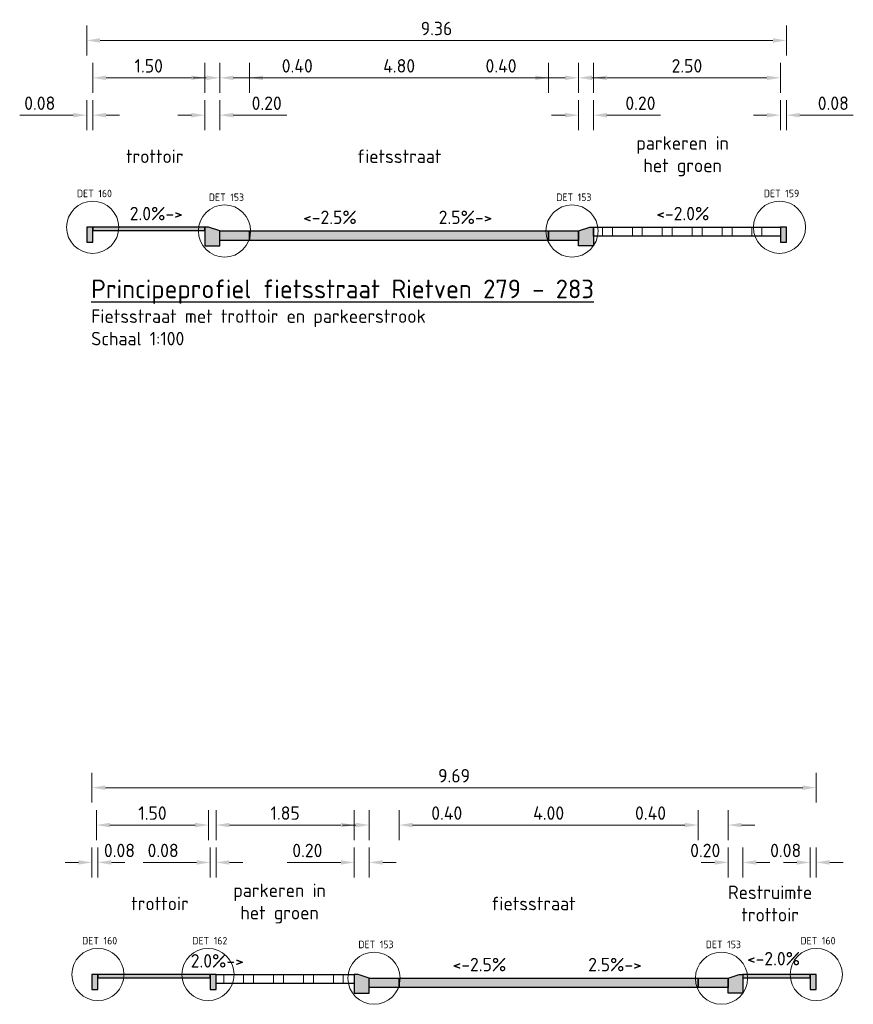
# Model space of a CAD drawing. Header units: metres. Extents: x 163543 to 168130, y 402678 to 405437.
# Tile 237 of 256: x 168118 to 168130, y 403537 to 403550. Entities that reach past the tile are written whole.
import ezdxf

# ---------------------------------------------------------------- set-up
doc = ezdxf.new("R2010")
doc.units = ezdxf.units.M
doc.layers.get('0').update_dxf_attribs({"lineweight": 25})
for name, color, linetype, lineweight in [('X-CA190022.004-UO-DWP_Principeprofielen$0$N-WE-VH-KANTOPSLUITING-GD', 7, 'Continuous', 25), ('X-CA190022.004-UO-DWP_Principeprofielen$0$N-WE-VH-KANTOPSLUITING-V', 253, 'Continuous', 0), ('X-CA190022.004-UO-DWP_Principeprofielen$0$N-WE-VH-KANTOPSLUITING_OPSLUITBAND-SD', 150, 'Continuous', 25), ('X-CA190022.004-UO-DWP_Principeprofielen$0$N-WE-VH-VERHARDING-GD', 7, 'Continuous', 25), ('X-CA190022.004-UO-DWP_Principeprofielen$0$N-WE-VH-VERHARDING_GRASBETONSTEEN-AD-50', 72, 'Continuous', 18), ('X-CA190022.004-UO-DWP_Principeprofielen$0$X-XX-AL-M', 7, 'Continuous', 18), ('X-CA190022.004-UO-DWP_Principeprofielen$0$X-XX-AL-T18', 7, 'Continuous', 18), ('X-CA190022.004-UO-DWP_Principeprofielen$0$X-XX-AL-T18-DETAILVERWIJZING', 34, 'Continuous', 18), ('X-CA190022.004-UO-DWP_Principeprofielen$0$X-XX-AL-T18_verkanting', 7, 'Continuous', 18), ('X-CA190022.004-UO-DWP_Principeprofielen$0$X-XX-AL-T25', 7, 'Continuous', 25)]:
    doc.layers.add(name, color=color, linetype=linetype, lineweight=lineweight)
for name, color, linetype, lineweight, transparency in [('X-CA190022.004-UO-DWP_Principeprofielen$0$N-WE-VH-VERHARDING-FIETSSTRAAT_GRIJS-A', 252, 'Continuous', 0, 0.25), ('X-CA190022.004-UO-DWP_Principeprofielen$0$N-WE-VH-VERHARDING-FIETSSTRAAT_ROOD-A', 13, 'Continuous', 0, 0.25), ('X-CA190022.004-UO-DWP_Principeprofielen$0$N-WE-VH-VERHARDING-TROTTOIR-A', 253, 'Continuous', 0, 0.25)]:
    doc.layers.add(name, color=color, linetype=linetype, lineweight=lineweight, transparency=transparency)
doc.styles.add('X-CA190022.004-UO-DWP_Principeprofielen$0$NLCS-ISO-M100-T18', font='NLCS-ISO.ttf', dxfattribs={"height": 0.18})
doc.styles.add('X-CA190022.004-UO-DWP_Principeprofielen$0$NLCS-ISO-M100-T25', font='NLCS-ISO.ttf', dxfattribs={"height": 0.25})
doc.styles.add('X-CA190022.004-UO-DWP_Principeprofielen$0$NLCS-ISO-M20-T18', font='NLCS-ISO.ttf', dxfattribs={"height": 0.036})
doc.dimstyles.new('X-CA190022.004-UO-DWP_Principeprofielen$0$NLCS-M100-T18-PIJL_L2_H1', dxfattribs={"dimscale": 0.1, "dimtxt": 2.5, "dimasz": 1.8, "dimexe": 2, "dimexo": 2, "dimgap": 0.7, "dimtad": 1, "dimzin": 0, "dimdsep": 46, "dimtxsty": 'X-CA190022.004-UO-DWP_Principeprofielen$0$NLCS-ISO-M100-T18', "dimcen": 0, "dimdle": 2, "dimclrd": 256, "dimclre": 256, "dimclrt": 10, "dimadec": 1, "dimazin": 0, "dimtfac": 1, "dimtdec": 3, "dimtofl": 0, "dimtmove": 0, "dimatfit": 3, "dimfxl": 2, "dimfxlon": 1, "dimtfillclr": 256, "dimtolj": 1, "dimtzin": 0, "dimlwd": -1, "dimlwe": -1, "dimarcsym": 0})

# ---------------------------------------------------------------- blocks, each defined once
blk = doc.blocks.new('*D666')
at = {"layer": 'X-CA190022.004-UO-DWP_Principeprofielen$0$X-XX-AL-M', "transparency": 16777216}
for p, q in [((168121.136, 403549.316), (168121.136, 403549.716)), ((168125.936, 403549.316), (168125.936, 403549.716)), ((168121.316, 403549.516), (168125.756, 403549.516))]:
    blk.add_line(p, q, dxfattribs=at)
for points in [[(168121.316, 403549.546), (168121.316, 403549.486), (168121.136, 403549.516)], [(168125.756, 403549.546), (168125.756, 403549.486), (168125.936, 403549.516)]]:
    blk.add_solid(points, dxfattribs=at)
at = {"layer": 'X-CA190022.004-UO-DWP_Principeprofielen$0$X-XX-AL-M', "transparency": 16777216, "insert": (168123.536, 403549.676), "char_height": 0.18, "attachment_point": 5, "style": 'X-CA190022.004-UO-DWP_Principeprofielen$0$NLCS-ISO-M100-T18'}
blk.add_mtext('\\A1;4.80', dxfattribs=at)
blk = doc.blocks.new('*D667')
at = {"layer": 'X-CA190022.004-UO-DWP_Principeprofielen$0$X-XX-AL-M', "transparency": 16777216}
for p, q in [((168126.136, 403549.316), (168126.136, 403549.716)), ((168128.636, 403549.316), (168128.636, 403549.716)), ((168126.316, 403549.516), (168128.456, 403549.516))]:
    blk.add_line(p, q, dxfattribs=at)
for points in [[(168126.316, 403549.546), (168126.316, 403549.486), (168126.136, 403549.516)], [(168128.456, 403549.546), (168128.456, 403549.486), (168128.636, 403549.516)]]:
    blk.add_solid(points, dxfattribs=at)
at = {"layer": 'X-CA190022.004-UO-DWP_Principeprofielen$0$X-XX-AL-M', "transparency": 16777216, "insert": (168127.386, 403549.676), "char_height": 0.18, "attachment_point": 5, "style": 'X-CA190022.004-UO-DWP_Principeprofielen$0$NLCS-ISO-M100-T18'}
blk.add_mtext('\\A1;2.50', dxfattribs=at)
blk = doc.blocks.new('*D668')
at = {"layer": 'X-CA190022.004-UO-DWP_Principeprofielen$0$X-XX-AL-M', "transparency": 16777216}
for p, q in [((168119.436, 403549.316), (168119.436, 403549.716)), ((168120.936, 403549.316), (168120.936, 403549.716)), ((168119.616, 403549.516), (168120.756, 403549.516))]:
    blk.add_line(p, q, dxfattribs=at)
for points in [[(168119.616, 403549.546), (168119.616, 403549.486), (168119.436, 403549.516)], [(168120.756, 403549.546), (168120.756, 403549.486), (168120.936, 403549.516)]]:
    blk.add_solid(points, dxfattribs=at)
at = {"layer": 'X-CA190022.004-UO-DWP_Principeprofielen$0$X-XX-AL-M', "transparency": 16777216, "insert": (168120.186, 403549.676), "char_height": 0.18, "attachment_point": 5, "style": 'X-CA190022.004-UO-DWP_Principeprofielen$0$NLCS-ISO-M100-T18'}
blk.add_mtext('\\A1;1.50', dxfattribs=at)
blk = doc.blocks.new('*D713')
at = {"layer": 'X-CA190022.004-UO-DWP_Principeprofielen$0$X-XX-AL-M', "transparency": 16777216}
for p, q in [((168123.536, 403539.316), (168123.536, 403539.716)), ((168127.536, 403539.316), (168127.536, 403539.716)), ((168123.716, 403539.516), (168127.356, 403539.516))]:
    blk.add_line(p, q, dxfattribs=at)
for points in [[(168123.716, 403539.546), (168123.716, 403539.486), (168123.536, 403539.516)], [(168127.356, 403539.546), (168127.356, 403539.486), (168127.536, 403539.516)]]:
    blk.add_solid(points, dxfattribs=at)
at = {"layer": 'X-CA190022.004-UO-DWP_Principeprofielen$0$X-XX-AL-M', "transparency": 16777216, "insert": (168125.536, 403539.676), "char_height": 0.18, "attachment_point": 5, "style": 'X-CA190022.004-UO-DWP_Principeprofielen$0$NLCS-ISO-M100-T18'}
blk.add_mtext('\\A1;4.00', dxfattribs=at)
blk = doc.blocks.new('*D714')
at = {"layer": 'X-CA190022.004-UO-DWP_Principeprofielen$0$X-XX-AL-M', "transparency": 16777216}
for p, q in [((168121.086, 403539.316), (168121.086, 403539.716)), ((168122.936, 403539.316), (168122.936, 403539.716)), ((168121.266, 403539.516), (168122.756, 403539.516))]:
    blk.add_line(p, q, dxfattribs=at)
for points in [[(168121.266, 403539.546), (168121.266, 403539.486), (168121.086, 403539.516)], [(168122.756, 403539.546), (168122.756, 403539.486), (168122.936, 403539.516)]]:
    blk.add_solid(points, dxfattribs=at)
at = {"layer": 'X-CA190022.004-UO-DWP_Principeprofielen$0$X-XX-AL-M', "transparency": 16777216, "insert": (168122.011, 403539.676), "char_height": 0.18, "attachment_point": 5, "style": 'X-CA190022.004-UO-DWP_Principeprofielen$0$NLCS-ISO-M100-T18'}
blk.add_mtext('\\A1;1.85', dxfattribs=at)
blk = doc.blocks.new('*D715')
at = {"layer": 'X-CA190022.004-UO-DWP_Principeprofielen$0$X-XX-AL-M', "transparency": 16777216}
for p, q in [((168119.486, 403539.316), (168119.486, 403539.716)), ((168120.986, 403539.316), (168120.986, 403539.716)), ((168119.666, 403539.516), (168120.806, 403539.516))]:
    blk.add_line(p, q, dxfattribs=at)
for points in [[(168119.666, 403539.546), (168119.666, 403539.486), (168119.486, 403539.516)], [(168120.806, 403539.546), (168120.806, 403539.486), (168120.986, 403539.516)]]:
    blk.add_solid(points, dxfattribs=at)
at = {"layer": 'X-CA190022.004-UO-DWP_Principeprofielen$0$X-XX-AL-M', "transparency": 16777216, "insert": (168120.236, 403539.676), "char_height": 0.18, "attachment_point": 5, "style": 'X-CA190022.004-UO-DWP_Principeprofielen$0$NLCS-ISO-M100-T18'}
blk.add_mtext('\\A1;1.50', dxfattribs=at)
blk = doc.blocks.new('X-CA190022.004-UO-DWP_Principeprofielen$0$5 20x20 band')
at = {"layer": 'X-CA190022.004-UO-DWP_Principeprofielen$0$N-WE-VH-KANTOPSLUITING-V'}
h = blk.add_hatch(color=256, dxfattribs=at)
h.dxf.hatch_style = 1
h.paths.add_polyline_path([(0, 0), (-0.15, 0.05), (-0.2, 0.05), (-0.2, -0.2), (0, -0.2)])
at = {"layer": 'X-CA190022.004-UO-DWP_Principeprofielen$0$N-WE-VH-KANTOPSLUITING-GD', "flags": 128}
blk.add_lwpolyline([(0, 0), (-0.15, 0.05), (-0.2, 0.05), (-0.2, -0.2), (0, -0.2)], close=True, dxfattribs=at)
blk = doc.blocks.new('X-CA190022.004-UO-DWP_Principeprofielen$0$N-SVH-KANTOPSLUITING_OPSLUITBAND_80X200-D')
blk.add_hatch(color=8).paths.add_polyline_path([(-0.08, -0.2), (0, -0.2), (0, 0), (-0.08, 0)])
at = {"flags": 128}
blk.add_lwpolyline([(-0.08, -0.2), (0, -0.2), (0, 0), (-0.08, 0)], close=True, dxfattribs=at)
blk = doc.blocks.new('*D703')
at = {"layer": 'X-CA190022.004-UO-DWP_Principeprofielen$0$X-XX-AL-M', "transparency": 16777216}
for p, q in [((168119.356, 403549.816), (168119.356, 403550.216)), ((168128.716, 403549.816), (168128.716, 403550.216)), ((168119.536, 403550.016), (168128.536, 403550.016))]:
    blk.add_line(p, q, dxfattribs=at)
for points in [[(168119.536, 403550.046), (168119.536, 403549.986), (168119.356, 403550.016)], [(168128.536, 403550.046), (168128.536, 403549.986), (168128.716, 403550.016)]]:
    blk.add_solid(points, dxfattribs=at)
at = {"layer": 'X-CA190022.004-UO-DWP_Principeprofielen$0$X-XX-AL-M', "transparency": 16777216, "insert": (168124.036, 403550.176), "char_height": 0.18, "attachment_point": 5, "style": 'X-CA190022.004-UO-DWP_Principeprofielen$0$NLCS-ISO-M100-T18'}
blk.add_mtext('\\A1;9.36', dxfattribs=at)
blk = doc.blocks.new('*D704')
at = {"layer": 'X-CA190022.004-UO-DWP_Principeprofielen$0$X-XX-AL-M', "transparency": 16777216}
for p, q in [((168119.356, 403548.816), (168119.356, 403549.216)), ((168119.436, 403548.816), (168119.436, 403549.216)), ((168119.176, 403549.016), (168118.46, 403549.016)), ((168119.616, 403549.016), (168119.796, 403549.016))]:
    blk.add_line(p, q, dxfattribs=at)
for points in [[(168119.176, 403549.046), (168119.176, 403548.986), (168119.356, 403549.016)], [(168119.616, 403549.046), (168119.616, 403548.986), (168119.436, 403549.016)]]:
    blk.add_solid(points, dxfattribs=at)
at = {"layer": 'X-CA190022.004-UO-DWP_Principeprofielen$0$X-XX-AL-M', "transparency": 16777216, "insert": (168118.728, 403549.176), "char_height": 0.18, "attachment_point": 5, "style": 'X-CA190022.004-UO-DWP_Principeprofielen$0$NLCS-ISO-M100-T18'}
blk.add_mtext('\\A1;0.08', dxfattribs=at)
blk = doc.blocks.new('*D705')
at = {"layer": 'X-CA190022.004-UO-DWP_Principeprofielen$0$X-XX-AL-M', "transparency": 16777216}
for p, q in [((168120.936, 403548.816), (168120.936, 403549.216)), ((168121.136, 403548.816), (168121.136, 403549.216)), ((168120.756, 403549.016), (168120.576, 403549.016)), ((168121.316, 403549.016), (168122.032, 403549.016))]:
    blk.add_line(p, q, dxfattribs=at)
for points in [[(168120.756, 403549.046), (168120.756, 403548.986), (168120.936, 403549.016)], [(168121.316, 403549.046), (168121.316, 403548.986), (168121.136, 403549.016)]]:
    blk.add_solid(points, dxfattribs=at)
at = {"layer": 'X-CA190022.004-UO-DWP_Principeprofielen$0$X-XX-AL-M', "transparency": 16777216, "insert": (168121.764, 403549.176), "char_height": 0.18, "attachment_point": 5, "style": 'X-CA190022.004-UO-DWP_Principeprofielen$0$NLCS-ISO-M100-T18'}
blk.add_mtext('\\A1;0.20', dxfattribs=at)
blk = doc.blocks.new('*D706')
at = {"layer": 'X-CA190022.004-UO-DWP_Principeprofielen$0$X-XX-AL-M', "transparency": 16777216}
for p, q in [((168121.136, 403549.316), (168121.136, 403549.716)), ((168121.536, 403549.316), (168121.536, 403549.716)), ((168120.956, 403549.516), (168120.776, 403549.516)), ((168121.716, 403549.516), (168122.45, 403549.516))]:
    blk.add_line(p, q, dxfattribs=at)
for points in [[(168120.956, 403549.546), (168120.956, 403549.486), (168121.136, 403549.516)], [(168121.716, 403549.546), (168121.716, 403549.486), (168121.536, 403549.516)]]:
    blk.add_solid(points, dxfattribs=at)
at = {"layer": 'X-CA190022.004-UO-DWP_Principeprofielen$0$X-XX-AL-M', "transparency": 16777216, "insert": (168122.173, 403549.676), "char_height": 0.18, "attachment_point": 5, "style": 'X-CA190022.004-UO-DWP_Principeprofielen$0$NLCS-ISO-M100-T18'}
blk.add_mtext('\\A1;0.40', dxfattribs=at)
blk = doc.blocks.new('*D1264')
at = {"layer": 'X-CA190022.004-UO-DWP_Principeprofielen$0$X-XX-AL-M', "transparency": 16777216}
for p, q in [((168125.536, 403549.316), (168125.536, 403549.716)), ((168125.936, 403549.316), (168125.936, 403549.716)), ((168125.356, 403549.516), (168124.622, 403549.516)), ((168126.116, 403549.516), (168126.296, 403549.516))]:
    blk.add_line(p, q, dxfattribs=at)
for points in [[(168125.356, 403549.546), (168125.356, 403549.486), (168125.536, 403549.516)], [(168126.116, 403549.546), (168126.116, 403549.486), (168125.936, 403549.516)]]:
    blk.add_solid(points, dxfattribs=at)
at = {"layer": 'X-CA190022.004-UO-DWP_Principeprofielen$0$X-XX-AL-M', "transparency": 16777216, "insert": (168124.899, 403549.676), "char_height": 0.18, "attachment_point": 5, "style": 'X-CA190022.004-UO-DWP_Principeprofielen$0$NLCS-ISO-M100-T18'}
blk.add_mtext('\\A1;0.40', dxfattribs=at)
blk = doc.blocks.new('*D1265')
at = {"layer": 'X-CA190022.004-UO-DWP_Principeprofielen$0$X-XX-AL-M', "transparency": 16777216}
for p, q in [((168125.936, 403548.816), (168125.936, 403549.216)), ((168126.136, 403548.816), (168126.136, 403549.216)), ((168125.756, 403549.016), (168125.576, 403549.016)), ((168126.316, 403549.016), (168127.032, 403549.016))]:
    blk.add_line(p, q, dxfattribs=at)
for points in [[(168125.756, 403549.046), (168125.756, 403548.986), (168125.936, 403549.016)], [(168126.316, 403549.046), (168126.316, 403548.986), (168126.136, 403549.016)]]:
    blk.add_solid(points, dxfattribs=at)
at = {"layer": 'X-CA190022.004-UO-DWP_Principeprofielen$0$X-XX-AL-M', "transparency": 16777216, "insert": (168126.764, 403549.176), "char_height": 0.18, "attachment_point": 5, "style": 'X-CA190022.004-UO-DWP_Principeprofielen$0$NLCS-ISO-M100-T18'}
blk.add_mtext('\\A1;0.20', dxfattribs=at)
blk = doc.blocks.new('*D600')
at = {"layer": 'X-CA190022.004-UO-DWP_Principeprofielen$0$X-XX-AL-M', "transparency": 16777216}
for p, q in [((168128.636, 403548.816), (168128.636, 403549.216)), ((168128.716, 403548.816), (168128.716, 403549.216)), ((168128.456, 403549.016), (168128.276, 403549.016)), ((168128.896, 403549.016), (168129.612, 403549.016))]:
    blk.add_line(p, q, dxfattribs=at)
for points in [[(168128.456, 403549.046), (168128.456, 403548.986), (168128.636, 403549.016)], [(168128.896, 403549.046), (168128.896, 403548.986), (168128.716, 403549.016)]]:
    blk.add_solid(points, dxfattribs=at)
at = {"layer": 'X-CA190022.004-UO-DWP_Principeprofielen$0$X-XX-AL-M', "transparency": 16777216, "insert": (168129.344, 403549.176), "char_height": 0.18, "attachment_point": 5, "style": 'X-CA190022.004-UO-DWP_Principeprofielen$0$NLCS-ISO-M100-T18'}
blk.add_mtext('\\A1;0.08', dxfattribs=at)
blk = doc.blocks.new('*D601')
at = {"layer": 'X-CA190022.004-UO-DWP_Principeprofielen$0$X-XX-AL-M', "transparency": 16777216}
for p, q in [((168119.426, 403539.816), (168119.426, 403540.216)), ((168129.116, 403539.816), (168129.116, 403540.216)), ((168128.936, 403540.016), (168119.606, 403540.016))]:
    blk.add_line(p, q, dxfattribs=at)
for points in [[(168119.606, 403540.046), (168119.606, 403539.986), (168119.426, 403540.016)], [(168128.936, 403540.046), (168128.936, 403539.986), (168129.116, 403540.016)]]:
    blk.add_solid(points, dxfattribs=at)
at = {"layer": 'X-CA190022.004-UO-DWP_Principeprofielen$0$X-XX-AL-M', "transparency": 16777216, "insert": (168124.271, 403540.176), "char_height": 0.18, "attachment_point": 5, "style": 'X-CA190022.004-UO-DWP_Principeprofielen$0$NLCS-ISO-M100-T18'}
blk.add_mtext('\\A1;9.69', dxfattribs=at)
blk = doc.blocks.new('*D1266')
at = {"layer": 'X-CA190022.004-UO-DWP_Principeprofielen$0$X-XX-AL-M', "transparency": 16777216}
for p, q in [((168123.136, 403539.316), (168123.136, 403539.716)), ((168123.536, 403539.316), (168123.536, 403539.716)), ((168122.956, 403539.516), (168122.776, 403539.516)), ((168123.716, 403539.516), (168124.45, 403539.516))]:
    blk.add_line(p, q, dxfattribs=at)
for points in [[(168122.956, 403539.546), (168122.956, 403539.486), (168123.136, 403539.516)], [(168123.716, 403539.546), (168123.716, 403539.486), (168123.536, 403539.516)]]:
    blk.add_solid(points, dxfattribs=at)
at = {"layer": 'X-CA190022.004-UO-DWP_Principeprofielen$0$X-XX-AL-M', "transparency": 16777216, "insert": (168124.173, 403539.676), "char_height": 0.18, "attachment_point": 5, "style": 'X-CA190022.004-UO-DWP_Principeprofielen$0$NLCS-ISO-M100-T18'}
blk.add_mtext('\\A1;0.40', dxfattribs=at)
blk = doc.blocks.new('*D1267')
at = {"layer": 'X-CA190022.004-UO-DWP_Principeprofielen$0$X-XX-AL-M', "transparency": 16777216}
for p, q in [((168127.536, 403539.316), (168127.536, 403539.716)), ((168127.936, 403539.316), (168127.936, 403539.716)), ((168127.356, 403539.516), (168126.622, 403539.516)), ((168128.116, 403539.516), (168128.296, 403539.516))]:
    blk.add_line(p, q, dxfattribs=at)
for points in [[(168127.356, 403539.546), (168127.356, 403539.486), (168127.536, 403539.516)], [(168128.116, 403539.546), (168128.116, 403539.486), (168127.936, 403539.516)]]:
    blk.add_solid(points, dxfattribs=at)
at = {"layer": 'X-CA190022.004-UO-DWP_Principeprofielen$0$X-XX-AL-M', "transparency": 16777216, "insert": (168126.899, 403539.676), "char_height": 0.18, "attachment_point": 5, "style": 'X-CA190022.004-UO-DWP_Principeprofielen$0$NLCS-ISO-M100-T18'}
blk.add_mtext('\\A1;0.40', dxfattribs=at)
blk = doc.blocks.new('*D602')
at = {"layer": 'X-CA190022.004-UO-DWP_Principeprofielen$0$X-XX-AL-M', "transparency": 16777216}
for p, q in [((168127.936, 403538.816), (168127.936, 403539.216)), ((168128.136, 403538.816), (168128.136, 403539.216)), ((168127.756, 403539.016), (168127.576, 403539.016)), ((168128.316, 403539.016), (168128.496, 403539.016))]:
    blk.add_line(p, q, dxfattribs=at)
for points in [[(168127.756, 403539.046), (168127.756, 403538.986), (168127.936, 403539.016)], [(168128.316, 403539.046), (168128.316, 403538.986), (168128.136, 403539.016)]]:
    blk.add_solid(points, dxfattribs=at)
at = {"layer": 'X-CA190022.004-UO-DWP_Principeprofielen$0$X-XX-AL-M', "transparency": 16777216, "insert": (168127.631, 403539.176), "char_height": 0.18, "attachment_point": 5, "style": 'X-CA190022.004-UO-DWP_Principeprofielen$0$NLCS-ISO-M100-T18'}
blk.add_mtext('\\A1;0.20', dxfattribs=at)
blk = doc.blocks.new('*D603')
at = {"layer": 'X-CA190022.004-UO-DWP_Principeprofielen$0$X-XX-AL-M', "transparency": 16777216}
for p, q in [((168129.036, 403538.816), (168129.036, 403539.216)), ((168129.116, 403538.816), (168129.116, 403539.216)), ((168128.856, 403539.016), (168128.676, 403539.016)), ((168129.296, 403539.016), (168129.476, 403539.016))]:
    blk.add_line(p, q, dxfattribs=at)
for points in [[(168128.856, 403539.046), (168128.856, 403538.986), (168129.036, 403539.016)], [(168129.296, 403539.046), (168129.296, 403538.986), (168129.116, 403539.016)]]:
    blk.add_solid(points, dxfattribs=at)
at = {"layer": 'X-CA190022.004-UO-DWP_Principeprofielen$0$X-XX-AL-M', "transparency": 16777216, "insert": (168128.707, 403539.176), "char_height": 0.18, "attachment_point": 5, "style": 'X-CA190022.004-UO-DWP_Principeprofielen$0$NLCS-ISO-M100-T18'}
blk.add_mtext('\\A1;0.08', dxfattribs=at)
blk = doc.blocks.new('*D604')
at = {"layer": 'X-CA190022.004-UO-DWP_Principeprofielen$0$X-XX-AL-M', "transparency": 16777216}
for p, q in [((168122.936, 403538.816), (168122.936, 403539.216)), ((168123.136, 403538.816), (168123.136, 403539.216)), ((168122.756, 403539.016), (168122.04, 403539.016)), ((168123.316, 403539.016), (168123.496, 403539.016))]:
    blk.add_line(p, q, dxfattribs=at)
for points in [[(168122.756, 403539.046), (168122.756, 403538.986), (168122.936, 403539.016)], [(168123.316, 403539.046), (168123.316, 403538.986), (168123.136, 403539.016)]]:
    blk.add_solid(points, dxfattribs=at)
at = {"layer": 'X-CA190022.004-UO-DWP_Principeprofielen$0$X-XX-AL-M', "transparency": 16777216, "insert": (168122.308, 403539.176), "char_height": 0.18, "attachment_point": 5, "style": 'X-CA190022.004-UO-DWP_Principeprofielen$0$NLCS-ISO-M100-T18'}
blk.add_mtext('\\A1;0.20', dxfattribs=at)
blk = doc.blocks.new('*D605')
at = {"layer": 'X-CA190022.004-UO-DWP_Principeprofielen$0$X-XX-AL-M', "transparency": 16777216}
for p, q in [((168121.006, 403538.816), (168121.006, 403539.216)), ((168121.086, 403538.816), (168121.086, 403539.216)), ((168120.826, 403539.016), (168120.11, 403539.016)), ((168121.266, 403539.016), (168121.446, 403539.016))]:
    blk.add_line(p, q, dxfattribs=at)
for points in [[(168120.826, 403539.046), (168120.826, 403538.986), (168121.006, 403539.016)], [(168121.266, 403539.046), (168121.266, 403538.986), (168121.086, 403539.016)]]:
    blk.add_solid(points, dxfattribs=at)
at = {"layer": 'X-CA190022.004-UO-DWP_Principeprofielen$0$X-XX-AL-M', "transparency": 16777216, "insert": (168120.378, 403539.176), "char_height": 0.18, "attachment_point": 5, "style": 'X-CA190022.004-UO-DWP_Principeprofielen$0$NLCS-ISO-M100-T18'}
blk.add_mtext('\\A1;0.08', dxfattribs=at)
blk = doc.blocks.new('*D606')
at = {"layer": 'X-CA190022.004-UO-DWP_Principeprofielen$0$X-XX-AL-M', "transparency": 16777216}
for p, q in [((168119.426, 403538.816), (168119.426, 403539.216)), ((168119.506, 403538.816), (168119.506, 403539.216)), ((168119.246, 403539.016), (168119.066, 403539.016)), ((168119.686, 403539.016), (168119.866, 403539.016))]:
    blk.add_line(p, q, dxfattribs=at)
for points in [[(168119.246, 403539.046), (168119.246, 403538.986), (168119.426, 403539.016)], [(168119.686, 403539.046), (168119.686, 403538.986), (168119.506, 403539.016)]]:
    blk.add_solid(points, dxfattribs=at)
at = {"layer": 'X-CA190022.004-UO-DWP_Principeprofielen$0$X-XX-AL-M', "transparency": 16777216, "insert": (168119.794, 403539.176), "char_height": 0.18, "attachment_point": 5, "style": 'X-CA190022.004-UO-DWP_Principeprofielen$0$NLCS-ISO-M100-T18'}
blk.add_mtext('\\A1;0.08', dxfattribs=at)

msp = doc.modelspace()

# ---------------------------------------------------------------- hatches: boundary and pattern name
at = {"layer": 'X-CA190022.004-UO-DWP_Principeprofielen$0$N-WE-VH-VERHARDING-FIETSSTRAAT_GRIJS-A'}
h = msp.add_hatch(color=256, dxfattribs=at)
h.dxf.hatch_style = 1
h.paths.add_polyline_path([(168121.136, 403547.466), (168121.536, 403547.466), (168121.536, 403547.341), (168121.136, 403547.341)])
h = msp.add_hatch(color=256, dxfattribs=at)
h.dxf.hatch_style = 1
h.paths.add_polyline_path([(168125.536, 403547.466), (168125.936, 403547.466), (168125.936, 403547.341), (168125.536, 403547.341)])
h = msp.add_hatch(color=256, dxfattribs=at)
h.dxf.hatch_style = 1
h.paths.add_polyline_path([(168123.136, 403537.466), (168123.536, 403537.466), (168123.536, 403537.341), (168123.136, 403537.341)])
h = msp.add_hatch(color=256, dxfattribs=at)
h.dxf.hatch_style = 1
h.paths.add_polyline_path([(168127.536, 403537.466), (168127.936, 403537.466), (168127.936, 403537.341), (168127.536, 403537.341)])
at = {"layer": 'X-CA190022.004-UO-DWP_Principeprofielen$0$N-WE-VH-VERHARDING-FIETSSTRAAT_ROOD-A'}
h = msp.add_hatch(color=256, dxfattribs=at)
h.dxf.hatch_style = 1
h.paths.add_polyline_path([(168121.536, 403547.466), (168125.536, 403547.466), (168125.536, 403547.341), (168121.536, 403547.341)])
h = msp.add_hatch(color=256, dxfattribs=at)
h.dxf.hatch_style = 1
h.paths.add_polyline_path([(168123.536, 403537.466), (168127.536, 403537.466), (168127.536, 403537.341), (168123.536, 403537.341)])
at = {"layer": 'X-CA190022.004-UO-DWP_Principeprofielen$0$N-WE-VH-VERHARDING-TROTTOIR-A'}
h = msp.add_hatch(color=256, dxfattribs=at)
h.dxf.hatch_style = 1
h.paths.add_polyline_path([(168119.436, 403547.516), (168119.436, 403547.471), (168120.936, 403547.471), (168120.936, 403547.516)])
h = msp.add_hatch(color=256, dxfattribs=at)
h.dxf.hatch_style = 1
h.paths.add_polyline_path([(168119.506, 403537.516), (168119.506, 403537.471), (168121.006, 403537.471), (168121.006, 403537.516)])
h = msp.add_hatch(color=256, dxfattribs=at)
h.dxf.hatch_style = 1
h.paths.add_polyline_path([(168128.136, 403537.516), (168128.136, 403537.471), (168129.036, 403537.471), (168129.036, 403537.516)])
at = {"layer": 'X-CA190022.004-UO-DWP_Principeprofielen$0$N-WE-VH-VERHARDING_GRASBETONSTEEN-AD-50'}
h = msp.add_hatch(dxfattribs=at)
h.set_pattern_fill('AVH-GRASBETONSTEEN_04', color=256, scale=0.2, pattern_type=2)
h.set_pattern_definition([(0, (168126.2557, 403547.39605), (0, 0.4), [0.133333, -0.266667]), (0, (168126.2557, 403547.5294), (0, 0.4), [0.133333, -0.266667]), (90, (168126.2557, 403547.39605), (-0.4, 2e-17), [0.133333, -0.266667]), (90, (168126.38905, 403547.39605), (-0.4, 2e-17), [0.133333, -0.266667])])
h.paths.add_polyline_path([(168126.136, 403547.516), (168128.636, 403547.516), (168128.636, 403547.396), (168126.136, 403547.396)])
h = msp.add_hatch(dxfattribs=at)
h.set_pattern_fill('AVH-GRASBETONSTEEN_04', color=256, scale=0.2, pattern_type=2)
h.set_pattern_definition([(0, (168121.0557, 403537.39605), (0, 0.4), [0.13333, -0.26667]), (0, (168121.0557, 403537.5294), (0, 0.4), [0.13333, -0.26667]), (90, (168121.0557, 403537.39605), (-0.4, 2e-17), [0.13333, -0.26667]), (90, (168121.18905, 403537.39605), (-0.4, 2e-17), [0.13333, -0.26667])])
h.paths.add_polyline_path([(168121.086, 403537.516), (168122.936, 403537.516), (168122.936, 403537.396), (168121.086, 403537.396)])

# ---------------------------------------------------------------- linework, layer by layer
at = {"layer": 'X-CA190022.004-UO-DWP_Principeprofielen$0$N-WE-VH-VERHARDING-GD', "flags": 128}
for points in [[(168119.436, 403547.516), (168119.436, 403547.471), (168120.936, 403547.471), (168120.936, 403547.516)], [(168121.136, 403547.466), (168121.536, 403547.466), (168121.536, 403547.341), (168121.136, 403547.341)], [(168121.536, 403547.466), (168125.536, 403547.466), (168125.536, 403547.341), (168121.536, 403547.341)], [(168125.536, 403547.466), (168125.936, 403547.466), (168125.936, 403547.341), (168125.536, 403547.341)], [(168119.506, 403537.516), (168119.506, 403537.471), (168121.006, 403537.471), (168121.006, 403537.516)], [(168123.136, 403537.466), (168123.536, 403537.466), (168123.536, 403537.341), (168123.136, 403537.341)], [(168123.536, 403537.466), (168127.536, 403537.466), (168127.536, 403537.341), (168123.536, 403537.341)], [(168127.536, 403537.466), (168127.936, 403537.466), (168127.936, 403537.341), (168127.536, 403537.341)], [(168128.136, 403537.516), (168128.136, 403537.471), (168129.036, 403537.471), (168129.036, 403537.516)]]:
    msp.add_lwpolyline(points, close=True, dxfattribs=at)
at = {"layer": 'X-CA190022.004-UO-DWP_Principeprofielen$0$N-WE-VH-VERHARDING-GD'}
for points in [[(168126.136, 403547.516), (168128.636, 403547.516), (168128.636, 403547.396), (168126.136, 403547.396)], [(168121.086, 403537.516), (168122.936, 403537.516), (168122.936, 403537.396), (168121.086, 403537.396)]]:
    msp.add_lwpolyline(points, close=True, dxfattribs=at)
at = {"layer": 'X-CA190022.004-UO-DWP_Principeprofielen$0$X-XX-AL-T18-DETAILVERWIJZING'}
for centre in [(168119.436, 403547.516), (168121.2, 403547.466), (168125.848, 403547.466), (168128.625, 403547.516), (168119.506, 403537.516), (168120.979, 403537.516), (168123.2, 403537.466), (168127.848, 403537.466), (168129.116, 403537.516)]:
    msp.add_circle(centre, 0.349, dxfattribs=at)

# ---------------------------------------------------------------- block references
for p in [(168121.136, 403547.466), (168123.136, 403537.466)]:
    msp.add_blockref('X-CA190022.004-UO-DWP_Principeprofielen$0$5 20x20 band', p)
at = {"xscale": -1}
for p in [(168125.936, 403547.466), (168127.936, 403537.466)]:
    msp.add_blockref('X-CA190022.004-UO-DWP_Principeprofielen$0$5 20x20 band', p, dxfattribs=at)
at = {"layer": 'X-CA190022.004-UO-DWP_Principeprofielen$0$N-WE-VH-KANTOPSLUITING_OPSLUITBAND-SD'}
for p in [(168119.436, 403547.516), (168128.716, 403547.516), (168119.506, 403537.516), (168121.086, 403537.516), (168129.116, 403537.516)]:
    msp.add_blockref('X-CA190022.004-UO-DWP_Principeprofielen$0$N-SVH-KANTOPSLUITING_OPSLUITBAND_80X200-D', p, dxfattribs=at)

# ---------------------------------------------------------------- texts
at = {"layer": 'X-CA190022.004-UO-DWP_Principeprofielen$0$X-XX-AL-T18', "char_height": 0.18, "style": 'X-CA190022.004-UO-DWP_Principeprofielen$0$NLCS-ISO-M100-T18'}
for s, width, gutter_width, insert, attachment_point in [('parkeren in \\Phet groen', 2.68684, 1.25, (168127.328, 403548.466), 5), ('trottoir', 2.68684, 1.25, (168120.266, 403548.466), 5), ('fietsstraat', 2.68684, 1.25, (168123.536, 403548.466), 5), ('Fietsstraat met trottoir en parkeerstrook\\PSchaal 1:100', 5.03125, 0.9, (168119.416, 403546.416), 1), ('parkeren in \\Phet groen', 2.68684, 1.25, (168121.936, 403538.466), 5), ('Restruimte \\Ptrottoir', 2.68684, 1.25, (168128.499, 403538.466), 5), ('fietsstraat', 2.68684, 1.25, (168125.332, 403538.466), 5), ('trottoir', 2.68684, 1.25, (168120.336, 403538.466), 5)]:
    msp.add_mtext_dynamic_manual_height_columns(s, width=width, gutter_width=gutter_width, heights=[0], dxfattribs=dict(at, insert=insert, attachment_point=attachment_point))
at = {"layer": 'X-CA190022.004-UO-DWP_Principeprofielen$0$X-XX-AL-T18-DETAILVERWIJZING', "char_height": 0.1, "attachment_point": 1, "style": 'X-CA190022.004-UO-DWP_Principeprofielen$0$NLCS-ISO-M20-T18'}
for s, insert in [('DET 160', (168119.225, 403548.018)), ('DET 153', (168120.99, 403547.968)), ('DET 153', (168125.638, 403547.968)), ('DET 159', (168128.415, 403548.018)), ('DET 160', (168119.295, 403538.018)), ('DET 162', (168120.769, 403538.018)), ('DET 153', (168122.99, 403537.968)), ('DET 153', (168127.638, 403537.968)), ('DET 160', (168128.905, 403538.018))]:
    msp.add_mtext_dynamic_manual_height_columns(s, width=0.60965, gutter_width=5, heights=[0], dxfattribs=dict(at, insert=insert))
at = {"layer": 'X-CA190022.004-UO-DWP_Principeprofielen$0$X-XX-AL-T18_verkanting', "style": 'X-CA190022.004-UO-DWP_Principeprofielen$0$NLCS-ISO-M100-T18'}
for s, p in [('2.0%%%->', (168119.932, 403547.609)), ('<-2.5%%%', (168122.25, 403547.559)), ('2.5%%%->', (168124.065, 403547.559)), ('<-2.0%%%', (168126.975, 403547.609)), ('2.0%%%->', (168120.748, 403537.609)), ('<-2.0%%%', (168128.188, 403537.638)), ('<-2.5%%%', (168124.25, 403537.559)), ('2.5%%%->', (168126.065, 403537.559))]:
    msp.add_text(s, height=0.18, dxfattribs=at).set_placement(p)
at = {"layer": 'X-CA190022.004-UO-DWP_Principeprofielen$0$X-XX-AL-T25', "insert": (168119.416, 403546.816), "char_height": 0.25, "attachment_point": 1, "style": 'X-CA190022.004-UO-DWP_Principeprofielen$0$NLCS-ISO-M100-T25'}
msp.add_mtext_dynamic_manual_height_columns('{\\LPrincipeprofiel fietsstraat Rietven 279 - 283}', width=7.20627, gutter_width=1.25, heights=[0], dxfattribs=at)

# ---------------------------------------------------------------- dimensions: what is measured, and where the dimension line sits
at = {"layer": 'X-CA190022.004-UO-DWP_Principeprofielen$0$X-XX-AL-M'}
for base, p1, p2, picture, middle in [((168128.716, 403550.016), (168119.356, 403547.516), (168128.716, 403547.516), '*D703', (168124.036, 403550.176)), ((168120.936, 403549.516), (168119.436, 403547.516), (168120.936, 403547.516), '*D668', (168120.186, 403549.676)), ((168121.536, 403549.516), (168121.136, 403547.466), (168121.536, 403547.466), '*D706', (168122.173, 403549.676)), ((168125.936, 403549.516), (168121.136, 403547.466), (168125.936, 403547.466), '*D666', (168123.536, 403549.676)), ((168125.536, 403549.516), (168125.936, 403547.466), (168125.536, 403547.466), '*D1264', (168124.899, 403549.676)), ((168128.636, 403549.516), (168126.136, 403547.516), (168128.636, 403547.516), '*D667', (168127.386, 403549.676)), ((168119.356, 403549.016), (168119.436, 403547.516), (168119.356, 403547.516), '*D704', (168118.728, 403549.176)), ((168121.136, 403549.016), (168120.936, 403547.516), (168121.136, 403547.466), '*D705', (168121.764, 403549.176)), ((168126.136, 403549.016), (168125.936, 403547.466), (168126.136, 403547.456), '*D1265', (168126.764, 403549.176)), ((168128.716, 403549.016), (168128.636, 403547.516), (168128.716, 403547.516), '*D600', (168129.344, 403549.176)), ((168119.426, 403540.016), (168129.116, 403537.516), (168119.426, 403537.516), '*D601', (168124.271, 403540.176)), ((168120.986, 403539.516), (168119.486, 403537.516), (168120.986, 403537.516), '*D715', (168120.236, 403539.676)), ((168122.936, 403539.516), (168121.086, 403537.516), (168122.936, 403537.516), '*D714', (168122.011, 403539.676)), ((168123.536, 403539.516), (168123.136, 403537.466), (168123.536, 403537.466), '*D1266', (168124.173, 403539.676)), ((168127.536, 403539.516), (168123.536, 403537.466), (168127.536, 403537.466), '*D713', (168125.536, 403539.676)), ((168127.536, 403539.516), (168127.936, 403537.466), (168127.536, 403537.466), '*D1267', (168126.899, 403539.676)), ((168121.006, 403539.016), (168121.086, 403537.516), (168121.006, 403537.516), '*D605', (168120.378, 403539.176)), ((168122.936, 403539.016), (168123.136, 403537.466), (168122.936, 403537.466), '*D604', (168122.308, 403539.176))]:
    dim = msp.add_linear_dim(base=base, p1=p1, p2=p2, dimstyle='X-CA190022.004-UO-DWP_Principeprofielen$0$NLCS-M100-T18-PIJL_L2_H1', override={"dimclrt": 256}, dxfattribs=at)
    dim.commit()
    dim.dimension.update_dxf_attribs({"geometry": picture, "text_midpoint": middle})
for base, p1, p2, picture, middle in [((168119.426, 403539.016), (168119.506, 403537.516), (168119.426, 403537.516), '*D606', (168119.794, 403539.176)), ((168128.136, 403539.016), (168127.936, 403537.466), (168128.136, 403537.466), '*D602', (168127.631, 403539.176)), ((168129.116, 403539.016), (168129.036, 403537.516), (168129.116, 403537.516), '*D603', (168128.707, 403539.176))]:
    dim = msp.add_linear_dim(base=base, p1=p1, p2=p2, dimstyle='X-CA190022.004-UO-DWP_Principeprofielen$0$NLCS-M100-T18-PIJL_L2_H1', override={"dimclrt": 256, "dimtmove": 2}, dxfattribs=at)
    dim.commit()
    dim.dimension.update_dxf_attribs({"geometry": picture, "text_midpoint": middle, "dimtype": 160})

doc.saveas('drawing.dxf')
